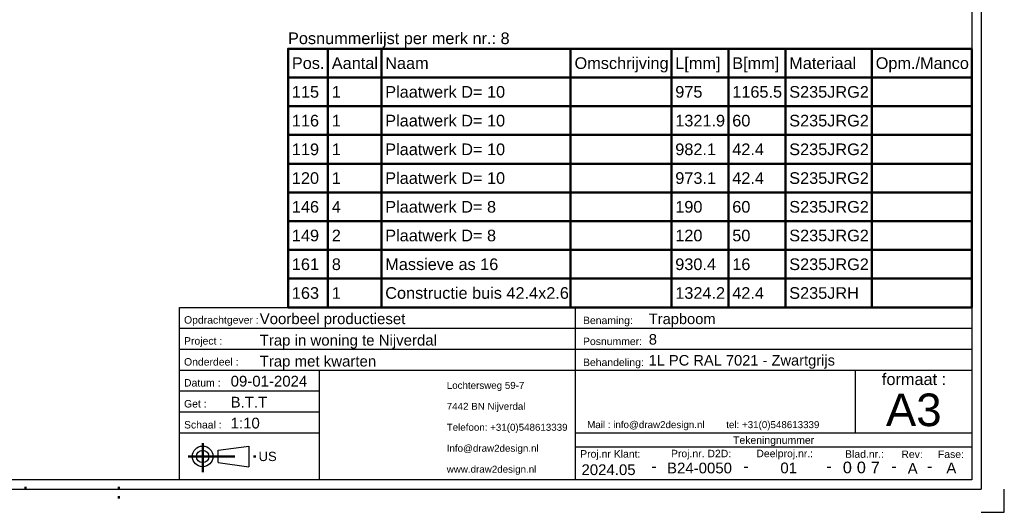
# Model space of a CAD drawing. Header units: millimetres. Extents: x -30 to 390, y -692 to -395.
# Tile 4 of 7: x 179 to 390, y -692 to -587. Entities that reach past the tile are written whole.
import ezdxf
from ezdxf.enums import TextEntityAlignment as Align

# ---------------------------------------------------------------- set-up
doc = ezdxf.new("R2010")
doc.units = ezdxf.units.MM
doc.linetypes.add('DOT', pattern=[2, 0.5, -1.5])
doc.linetypes.add('STRICHPUNKT2', pattern=[18.5, 10, -4, 0.5, -4])
doc.layers.get('0').update_dxf_attribs({"linetype": 'CONTINUOUS'})
doc.layers.add('LE_ALL', color=7, linetype='CONTINUOUS', lineweight=50)
doc.layers.add('TXT_ALL', color=7, linetype='CONTINUOUS')
doc.layers.add('TXT_YELLOW', color=2, linetype='CONTINUOUS')
doc.styles.add('ARIAL', font='arial.ttf')

# ---------------------------------------------------------------- blocks, each defined once
blk = doc.blocks.new('BOM-P8_00003', base_point=(236.74, -648.5))
at = {"layer": 'LE_ALL', "color": 8}
for p, q in [((245.31, -593), (245.31, -648.5)), ((256.77, -593), (256.77, -648.5)), ((297.38, -593), (297.38, -648.5)), ((319, -593), (319, -648.5)), ((331.22, -593), (331.22, -648.5)), ((343.45, -593), (343.45, -648.5)), ((362, -593), (362, -648.5)), ((236.74, -599.17), (383.43, -599.17)), ((236.74, -605.33), (383.43, -605.33)), ((236.74, -611.5), (383.43, -611.5)), ((236.74, -617.67), (383.43, -617.67)), ((236.74, -623.83), (383.43, -623.83)), ((236.74, -630), (383.43, -630)), ((236.74, -636.17), (383.43, -636.17)), ((236.74, -642.33), (383.43, -642.33))]:
    blk.add_line(p, q, dxfattribs=at)
blk.add_lwpolyline([(236.74, -648.5), (383.43, -648.5), (383.43, -593), (236.74, -593)], close=True, dxfattribs=at)
at = {"layer": 'TXT_YELLOW', "style": 'ARIAL'}
blk.add_text('Posnummerlijst per merk nr.: 8', height=2.5, dxfattribs=at).set_placement((236.74, -592))
for s, p in [('Pos.', (237.57, -596.08)), ('Aantal', (246.14, -596.08)), ('Naam', (257.6, -596.08)), ('Omschrijving', (298.22, -596.08)), ('L[mm]', (319.83, -596.08)), ('B[mm]', (332.06, -596.08)), ('Materiaal', (344.28, -596.08)), ('Opm./Manco', (362.84, -596.08)), ('115', (237.57, -602.25)), ('1', (246.14, -602.25)), ('Plaatwerk D= 10', (257.6, -602.25)), ('975', (319.83, -602.25)), ('1165.5', (332.06, -602.25)), ('S235JRG2', (344.28, -602.25)), ('116', (237.57, -608.42)), ('1', (246.14, -608.42)), ('Plaatwerk D= 10', (257.6, -608.42)), ('1321.9', (319.83, -608.42)), ('60', (332.06, -608.42)), ('S235JRG2', (344.28, -608.42)), ('119', (237.57, -614.58)), ('1', (246.14, -614.58)), ('Plaatwerk D= 10', (257.6, -614.58)), ('982.1', (319.83, -614.58)), ('42.4', (332.06, -614.58)), ('S235JRG2', (344.28, -614.58)), ('120', (237.57, -620.75)), ('1', (246.14, -620.75)), ('Plaatwerk D= 10', (257.6, -620.75)), ('973.1', (319.83, -620.75)), ('42.4', (332.06, -620.75)), ('S235JRG2', (344.28, -620.75)), ('146', (237.57, -626.92)), ('4', (246.14, -626.92)), ('Plaatwerk D= 8', (257.6, -626.92)), ('190', (319.83, -626.92)), ('60', (332.06, -626.92)), ('S235JRG2', (344.28, -626.92)), ('Plaatwerk D= 8', (257.6, -633.08)), ('149', (237.57, -633.08)), ('2', (246.14, -633.08)), ('120', (319.83, -633.08)), ('50', (332.06, -633.08)), ('S235JRG2', (344.28, -633.08)), ('161', (237.57, -639.25)), ('8', (246.14, -639.25)), ('Massieve as 16', (257.6, -639.25)), ('930.4', (319.83, -639.25)), ('16', (332.06, -639.25)), ('S235JRG2', (344.28, -639.25)), ('163', (237.57, -645.42)), ('1', (246.14, -645.42)), ('Constructie buis 42.4x2.6', (257.6, -645.42)), ('1324.2', (319.83, -645.42)), ('42.4', (332.06, -645.42)), ('S235JRH', (344.28, -645.42))]:
    blk.add_text(s, height=2.5, dxfattribs=at).set_placement(p, align=Align.MIDDLE_LEFT)
blk = doc.blocks.new('TFIELD_00005', base_point=(365.02, -670.5))
at = {"layer": 'TXT_YELLOW', "style": 'ARIAL'}
blk.add_text('A3', height=7, dxfattribs=at).set_placement((365.02, -670.5), align=Align.MIDDLE_LEFT)
blk = doc.blocks.new('FLEX_00004', base_point=(370.93, -675.5))
blk.add_blockref('TFIELD_00005', (365.02, -670.5))
blk = doc.blocks.new('TFIELD_00008', base_point=(300.93, -673.68))
at = {"layer": 'TXT_YELLOW', "style": 'ARIAL'}
blk.add_text('Mail : info@draw2design.nl        tel: +31(0)548613339', height=1.5, dxfattribs=at).set_placement((300.93, -673.68), align=Align.MIDDLE_LEFT)
blk = doc.blocks.new('FLEX_00007', base_point=(300.93, -674.93))
blk.add_blockref('TFIELD_00008', (300.93, -673.68))
blk = doc.blocks.new('DRAW2DESIGNLOGO_00006', base_point=(300.86, -672.01))
blk.add_blockref('FLEX_00007', (300.93, -674.93))
blk = doc.blocks.new('TFIELD_00012', base_point=(230.43, -680.5))
at = {"layer": 'TXT_YELLOW', "style": 'ARIAL'}
blk.add_text('US', height=2, dxfattribs=at).set_placement((230.43, -680.5), align=Align.MIDDLE_LEFT)
blk = doc.blocks.new('FLEX_00011', base_point=(230.43, -680.5))
blk.add_blockref('TFIELD_00012', (230.43, -680.5))
blk = doc.blocks.new('US_00010', base_point=(219.76, -680.5))
blk.add_line((221.78, -681.83), (228.35, -682.72))
blk.add_lwpolyline([(221.78, -681.83), (221.78, -679.17), (228.35, -678.28), (228.35, -682.72)])
for radius in [2.22, 1.33]:
    blk.add_circle((218.43, -680.5), radius)
at = {"layer": 'LE_ALL', "color": 1, "linetype": 'STRICHPUNKT2'}
for p, q in [((218.43, -677.68), (218.43, -683.9)), ((215.32, -680.5), (230.19, -680.5))]:
    blk.add_line(p, q, dxfattribs=at)
blk.add_blockref('FLEX_00011', (230.43, -680.5))
blk = doc.blocks.new('TFIELD_00015', base_point=(270.8, -683.25))
at = {"layer": 'TXT_YELLOW', "style": 'ARIAL'}
for s, p in [('Lochtersweg 59-7', (270.8, -665.25)), ('7442 BN Nijverdal', (270.8, -669.75)), ('Telefoon: +31(0)548613339', (270.8, -674.25)), ('Info@draw2design.nl', (270.8, -678.75)), ('www.draw2design.nl', (270.8, -683.25))]:
    blk.add_text(s, height=1.5, dxfattribs=at).set_placement(p, align=Align.MIDDLE_LEFT)
blk = doc.blocks.new('FLEX_00014', base_point=(283.62, -685.5))
blk.add_blockref('TFIELD_00015', (270.8, -683.25))
blk = doc.blocks.new('D2D_00013', base_point=(243.68, -683.64))
blk.add_blockref('FLEX_00014', (283.62, -685.5))
blk = doc.blocks.new('SCHRIFE_00017', base_point=(224.43, -665.5))
for p, q in [((213.43, -648.5), (298.43, -648.5)), ((298.43, -648.5), (383.43, -648.5)), ((298.43, -685.5), (298.43, -648.5)), ((383.43, -648.5), (383.43, -685.5)), ((213.43, -653), (298.43, -653)), ((298.43, -653), (383.43, -653)), ((213.43, -657.5), (298.43, -657.5)), ((298.43, -657.5), (383.43, -657.5)), ((213.43, -662), (383.43, -662)), ((243.43, -662), (243.43, -685.5)), ((358.43, -662), (358.43, -675.5)), ((243.43, -666.5), (213.43, -666.5)), ((243.43, -671), (213.43, -671)), ((243.43, -675.5), (213.43, -675.5)), ((383.43, -675.5), (298.43, -675.5)), ((383.43, -678.5), (298.43, -678.5))]:
    blk.add_line(p, q)
blk.add_lwpolyline([(383.43, -685.5), (213.43, -685.5), (213.43, -648.5)])
at = {"layer": 'TXT_YELLOW', "style": 'ARIAL'}
for s, height, p in [('Voorbeel productieset', 2.3, (230.66, -652.1)), ('Trapboom', 2.25, (314.15, -652.1)), ('Trap in woning te Nijverdal', 2.3, (230.66, -656.7)), ('8', 2.25, (314.15, -656.49)), ('Trap met kwarten', 2.3, (230.66, -661.2)), ('1L PC RAL 7021 - Zwartgrijs', 2.25, (314.1, -660.99)), ('09-01-2024', 2.3, (224.43, -665.5)), ('B.T.T', 2.3, (224.43, -670)), ('1:10', 2.3, (224.43, -674.5))]:
    blk.add_text(s, height=height, dxfattribs=at).set_placement(p)
for s, height, p in [('2024.05', 2.3, (305.51, -684.5)), ('B24-0050', 2.3, (325.03, -684.14)), ('01', 2.3, (344.17, -684.12)), ('A', 2.3, (370.77, -684.23)), ('A', 2.3, (379.07, -684.13)), ('-', 2.5, (315.26, -683.84)), ('-', 2.5, (335, -683.84)), ('-', 2.5, (352.83, -683.84)), ('-', 2.5, (366.77, -683.84)), ('-', 2.5, (374.42, -683.84))]:
    blk.add_text(s, height=height, dxfattribs=at).set_placement(p, align=Align.CENTER)
blk = doc.blocks.new('TFIELD_00021', base_point=(361.78, -682.87))
at = {"layer": 'TXT_ALL', "style": 'ARIAL'}
blk.add_text('7', height=2.5, dxfattribs=at).set_placement((361.78, -682.87), align=Align.MIDDLE_LEFT)
blk = doc.blocks.new('7_00020')
blk.add_blockref('TFIELD_00021', (361.78, -682.87))
blk = doc.blocks.new('TELLER1_00019')
blk.add_blockref('7_00020', (0, 0))
blk = doc.blocks.new('TFIELD_00024', base_point=(358.78, -682.87))
at = {"layer": 'TXT_ALL', "style": 'ARIAL'}
blk.add_text('0', height=2.5, dxfattribs=at).set_placement((358.78, -682.87), align=Align.MIDDLE_LEFT)
blk = doc.blocks.new('0_00023')
blk.add_blockref('TFIELD_00024', (358.78, -682.87))
blk = doc.blocks.new('TELLER2_00022')
blk.add_blockref('0_00023', (0, 0))
blk = doc.blocks.new('TFIELD_00027', base_point=(355.78, -682.87))
at = {"layer": 'TXT_ALL', "style": 'ARIAL'}
blk.add_text('0', height=2.5, dxfattribs=at).set_placement((355.78, -682.87), align=Align.MIDDLE_LEFT)
blk = doc.blocks.new('0_00026')
blk.add_blockref('TFIELD_00027', (355.78, -682.87))
blk = doc.blocks.new('TELLER3_00025')
blk.add_blockref('0_00026', (0, 0))
blk = doc.blocks.new('NL_00028', base_point=(214.43, -652))
at = {"layer": 'TXT_ALL', "color": 1, "style": 'ARIAL'}
blk.add_text('Tekeningnummer', height=1.6, dxfattribs=at).set_placement((340.93, -677), align=Align.MIDDLE_CENTER)
at = {"layer": 'TXT_YELLOW', "style": 'ARIAL'}
for s, p in [('Opdrachtgever :', (214.43, -652)), ('Benaming:', (300.03, -652.1)), ('Project :', (214.43, -656.5)), ('Posnummer:', (300.03, -656.6)), ('Onderdeel :', (214.43, -661)), ('Behandeling:', (300.03, -661.1)), ('Datum :', (214.43, -665.5)), ('Get :', (214.43, -670)), ('Schaal :', (214.43, -674.5)), ('Proj.nr Klant:', (299.43, -680.75)), ('Proj.nr. D2D:', (318.91, -680.68)), ('Deelproj.nr.:', (337.23, -680.67)), ('Blad.nr.:', (356.27, -680.79)), ('Rev:', (368.34, -680.83)), ('Fase:', (376.18, -680.83))]:
    blk.add_text(s, height=1.6, dxfattribs=at).set_placement(p)
blk.add_text('formaat :', height=2.5, dxfattribs=at).set_placement((371.06, -665.18), align=Align.CENTER)
blk = doc.blocks.new('SCHRIFE_00016')
for name, p in [('SCHRIFE_00017', (224.43, -665.5)), ('NL_00028', (214.43, -652)), ('TELLER3_00025', (0, 0)), ('TELLER2_00022', (0, 0)), ('TELLER1_00019', (0, 0))]:
    blk.add_blockref(name, p)
blk = doc.blocks.new('DINA3_00002', base_point=(383.43, -685.5))
for p, q in [((385.43, -400.5), (385.43, -687.5)), ((383.43, -402.5), (383.43, -685.5)), ((383.43, -586.95), (383.43, -602.63)), ((383.43, -685.5), (-22.57, -685.5)), ((-24.57, -687.5), (385.43, -687.5))]:
    blk.add_line(p, q)
blk.add_lwpolyline([(385.43, -692.5), (390.43, -692.5), (390.43, -687.5)])
at = {"layer": 'LE_ALL', "linetype": 'DOT'}
for p, q in [((180.43, -687.5), (180.43, -685.5)), ((200.43, -689.5), (200.43, -685.5))]:
    blk.add_line(p, q, dxfattribs=at)
for name, p in [('BOM-P8_00003', (236.74, -648.5)), ('SCHRIFE_00016', (0, 0)), ('D2D_00013', (243.68, -683.64)), ('FLEX_00004', (370.93, -675.5)), ('DRAW2DESIGNLOGO_00006', (300.86, -672.01)), ('US_00010', (219.76, -680.5))]:
    blk.add_blockref(name, p)
blk = doc.blocks.new('_ZBL0026_00001')
blk.add_blockref('DINA3_00002', (383.43, -685.5))

msp = doc.modelspace()

# ---------------------------------------------------------------- block references
msp.add_blockref('_ZBL0026_00001', (0, 0))

doc.saveas('drawing.dxf')
